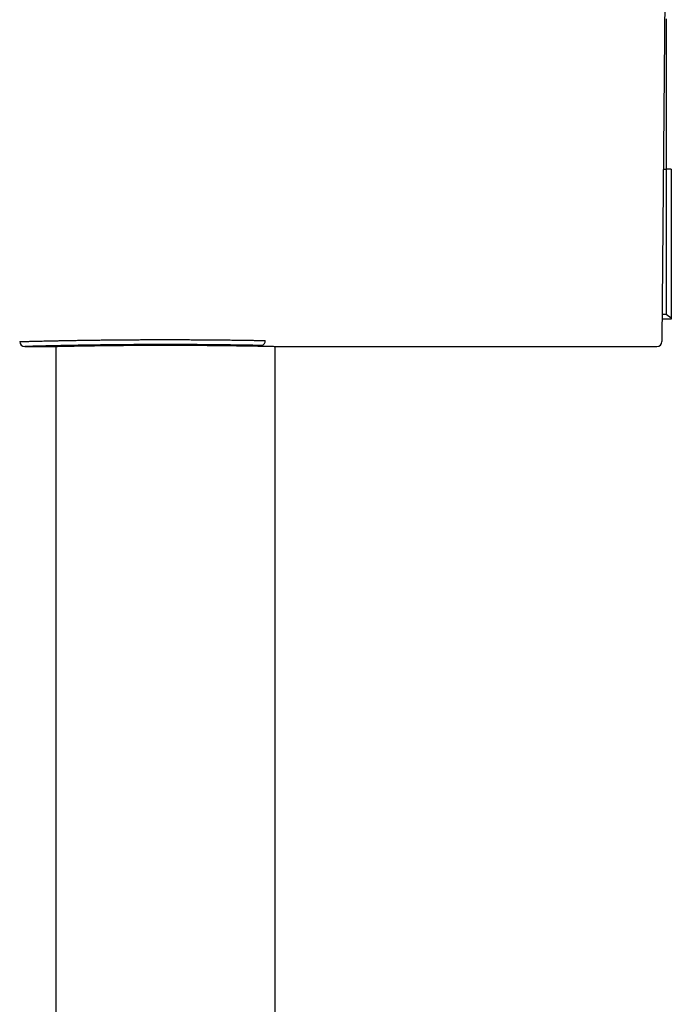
# Model space of a CAD drawing. Header units: millimetres. Extents: x 8 to 1091, y 12 to 2370.
# Tile 53 of 88: x 123 to 188, y 2204 to 2303. Entities that reach past the tile are written whole.
import ezdxf

# ---------------------------------------------------------------- set-up
doc = ezdxf.new("R2010")
doc.units = ezdxf.units.MM

msp = doc.modelspace()

# ---------------------------------------------------------------- linework, layer by layer
at = {"color": 7, "linetype": 'Continuous', "lineweight": 30}
for p, q in [((187.602, 2319.72), (187.172, 2270.458)), ((187.607, 2302.596), (187.607, 2287.596)), ((187.322, 2287.596), (187.607, 2287.596)), ((187.607, 2287.596), (187.607, 2273.096)), ((188.107, 2287.596), (187.607, 2287.596)), ((188.107, 2287.596), (188.107, 2272.743)), ((187.195, 2273.096), (187.607, 2273.096)), ((187.607, 2273.096), (188.107, 2272.743)), ((188.107, 2272.596), (187.191, 2272.596)), ((188.107, 2272.743), (188.107, 2272.596)), ((123.542, 2269.871), (125.865, 2269.871)), ((126.657, 2269.889), (126.657, 2094.596)), ((148.557, 2094.596), (148.557, 2269.889)), ((149.338, 2269.871), (149.339, 2269.871)), ((149.339, 2269.871), (149.339, 2269.871)), ((149.35, 2269.871), (186.672, 2269.871)), ((187.172, 2270.458), (187.172, 2270.367))]:
    msp.add_line(p, q, dxfattribs=at)
for centre, radius, start, end in [((123.541, 2270.371), 0.5, 180.49882, 270.17386), ((147.105, 2270.415), 0.451, 283.58522, 7.28766), ((186.672, 2270.371), 0.5, 270.00267, 359.5)]:
    msp.add_arc(centre, radius, start, end, dxfattribs=at)
for points, knots in [([(123.042, 2270.367), (123.043, 2270.367), (123.047, 2270.367), (123.084, 2270.368), (123.144, 2270.37), (123.231, 2270.372), (123.343, 2270.375), (123.482, 2270.379), (123.646, 2270.383), (123.837, 2270.388), (124.052, 2270.393), (124.288, 2270.399), (124.545, 2270.406), (124.826, 2270.412), (125.132, 2270.42), (125.461, 2270.427), (125.814, 2270.435), (126.19, 2270.443), (126.584, 2270.451), (126.993, 2270.46), (127.418, 2270.468), (127.862, 2270.476), (128.327, 2270.485), (128.809, 2270.493), (129.311, 2270.501), (129.83, 2270.509), (130.359, 2270.516), (130.896, 2270.523), (131.44, 2270.529), (131.997, 2270.536), (132.569, 2270.541), (133.15, 2270.546), (133.744, 2270.551), (134.347, 2270.555), (134.953, 2270.558), (135.556, 2270.561), (136.157, 2270.563), (136.765, 2270.564), (137.378, 2270.565), (137.993, 2270.565), (138.611, 2270.564), (139.231, 2270.563), (139.843, 2270.56), (140.445, 2270.557), (141.037, 2270.554), (141.626, 2270.55), (142.211, 2270.545), (142.79, 2270.54), (143.364, 2270.534), (143.93, 2270.528), (144.441, 2270.521), (144.896, 2270.515), (145.298, 2270.51), (145.694, 2270.504), (146.083, 2270.498), (146.463, 2270.492), (146.836, 2270.485), (147.2, 2270.479), (147.435, 2270.475), (147.553, 2270.473)], [0, 0, 0, 0, 0.016688, 0.034506, 0.052354, 0.070441, 0.088529, 0.106746, 0.124962, 0.143428, 0.161927, 0.179746, 0.197595, 0.215683, 0.233771, 0.251988, 0.270206, 0.288672, 0.307171, 0.324994, 0.342848, 0.36094, 0.379033, 0.397255, 0.415477, 0.433947, 0.452452, 0.470275, 0.488128, 0.50622, 0.524313, 0.542534, 0.560756, 0.579227, 0.597732, 0.615548, 0.633394, 0.651479, 0.669565, 0.68778, 0.705995, 0.724458, 0.742956, 0.760767, 0.778609, 0.796689, 0.81477, 0.83298, 0.851189, 0.869648, 0.88814, 0.901968, 0.91581, 0.929763, 0.943715, 0.957726, 0.971738, 0.985861, 1, 1, 1, 1]), ([(147.211, 2269.977), (147.067, 2269.98), (146.78, 2269.985), (146.328, 2269.993), (145.862, 2270.001), (145.377, 2270.009), (144.874, 2270.017), (144.352, 2270.024), (143.818, 2270.031), (143.278, 2270.037), (142.734, 2270.043), (142.185, 2270.049), (141.628, 2270.053), (141.059, 2270.058), (140.479, 2270.061), (139.887, 2270.064), (139.291, 2270.067), (138.699, 2270.068), (138.11, 2270.069), (137.525, 2270.07), (136.941, 2270.069), (136.353, 2270.068), (135.761, 2270.066), (135.167, 2270.064), (134.577, 2270.06), (133.999, 2270.057), (133.432, 2270.052), (132.878, 2270.047), (132.333, 2270.042), (131.791, 2270.036), (131.254, 2270.029), (130.724, 2270.022), (130.207, 2270.015), (129.707, 2270.007), (129.226, 2269.999), (128.764, 2269.991), (128.318, 2269.983), (127.883, 2269.975), (127.461, 2269.966), (127.054, 2269.958), (126.666, 2269.95), (126.302, 2269.941), (125.961, 2269.934), (125.643, 2269.926), (125.345, 2269.919), (125.067, 2269.912), (124.808, 2269.905), (124.57, 2269.899), (124.355, 2269.893), (124.167, 2269.888), (124.004, 2269.884), (123.866, 2269.88), (123.752, 2269.877), (123.661, 2269.875), (123.594, 2269.873), (123.554, 2269.872), (123.537, 2269.871), (123.542, 2269.871), (123.542, 2269.871)], [0, 0, 0, 0, 0.017876, 0.035768, 0.053659, 0.071535, 0.08993, 0.108341, 0.126753, 0.145148, 0.163024, 0.180916, 0.198807, 0.216683, 0.23508, 0.253493, 0.271906, 0.290302, 0.308163, 0.32604, 0.343917, 0.361778, 0.380159, 0.398556, 0.416953, 0.435333, 0.45319, 0.471061, 0.488933, 0.506789, 0.525163, 0.543554, 0.561944, 0.580318, 0.598189, 0.616076, 0.633963, 0.651834, 0.670222, 0.688628, 0.707034, 0.725422, 0.743316, 0.761225, 0.779134, 0.797028, 0.81544, 0.833869, 0.852298, 0.87071, 0.888619, 0.906544, 0.924468, 0.942377, 0.960806, 0.979251, 0.997697, 1, 1, 1, 1]), ([(125.865, 2269.871), (125.864, 2269.871), (125.863, 2269.871), (125.884, 2269.872), (125.926, 2269.873), (125.991, 2269.874), (126.077, 2269.876), (126.183, 2269.879), (126.308, 2269.881), (126.451, 2269.885), (126.614, 2269.888), (126.798, 2269.892), (127.003, 2269.897), (127.229, 2269.901), (127.474, 2269.906), (127.758, 2269.912), (128.086, 2269.919), (128.464, 2269.926), (128.845, 2269.932), (129.112, 2269.937), (129.234, 2269.939)], [0, 0, 0, 0, 0.029672, 0.083389, 0.138274, 0.193159, 0.248448, 0.303738, 0.357088, 0.410439, 0.464161, 0.517882, 0.572773, 0.627663, 0.682958, 0.738253, 0.805919, 0.873773, 0.942202, 1, 1, 1, 1]), ([(129.242, 2269.939), (129.274, 2269.94), (129.331, 2269.941), (129.391, 2269.942), (129.418, 2269.942)], [0, 0, 0, 0, 0.558712, 1, 1, 1, 1]), ([(129.41, 2269.942), (129.491, 2269.943), (129.687, 2269.947), (130.016, 2269.952), (130.395, 2269.957), (130.791, 2269.963), (131.202, 2269.968), (131.628, 2269.974), (132.066, 2269.979), (132.511, 2269.983), (132.959, 2269.988), (133.41, 2269.992), (133.87, 2269.995), (134.341, 2269.999), (134.821, 2270.002), (135.311, 2270.004), (135.807, 2270.006), (136.301, 2270.008), (136.791, 2270.009), (137.277, 2270.009), (137.766, 2270.009), (138.259, 2270.009), (138.754, 2270.008), (139.252, 2270.007), (139.748, 2270.005), (140.236, 2270.002), (140.713, 2270), (141.18, 2269.997), (141.642, 2269.993), (142.101, 2269.989), (142.555, 2269.985), (143.005, 2269.98), (143.447, 2269.975), (143.873, 2269.97), (144.284, 2269.965), (144.679, 2269.959), (145.062, 2269.954), (145.437, 2269.948), (145.8, 2269.942), (146.152, 2269.936), (146.489, 2269.93), (146.807, 2269.925), (147.104, 2269.919), (147.383, 2269.914), (147.646, 2269.908), (147.893, 2269.903), (148.124, 2269.899), (148.338, 2269.894), (148.533, 2269.89), (148.706, 2269.886), (148.857, 2269.883), (148.988, 2269.88), (149.099, 2269.877), (149.191, 2269.875), (149.264, 2269.873), (149.315, 2269.872), (149.345, 2269.871), (149.348, 2269.871), (149.349, 2269.871)], [0, 0, 0, 0, 0.0122451, 0.0299479, 0.0477736, 0.0655993, 0.0838125, 0.1020257, 0.120373, 0.1387202, 0.1564231, 0.174126, 0.1919519, 0.2097779, 0.2279922, 0.2462065, 0.2645551, 0.2829037, 0.3005947, 0.3182858, 0.3360999, 0.3539139, 0.3721158, 0.3903177, 0.4086536, 0.4269895, 0.4446753, 0.462361, 0.4801695, 0.497978, 0.5161736, 0.5343691, 0.5526983, 0.5710276, 0.5887234, 0.6064191, 0.6242377, 0.6420562, 0.6602617, 0.6784671, 0.6968062, 0.7151453, 0.7328584, 0.7505715, 0.7684075, 0.7862434, 0.8044669, 0.8226904, 0.8410476, 0.8594049, 0.8771313, 0.8948576, 0.9127069, 0.9305563, 0.9487938, 0.9670313, 0.9854028, 1, 1, 1, 1])]:
    msp.add_open_spline(points, degree=3, knots=knots, dxfattribs=at)

doc.saveas('drawing.dxf')
